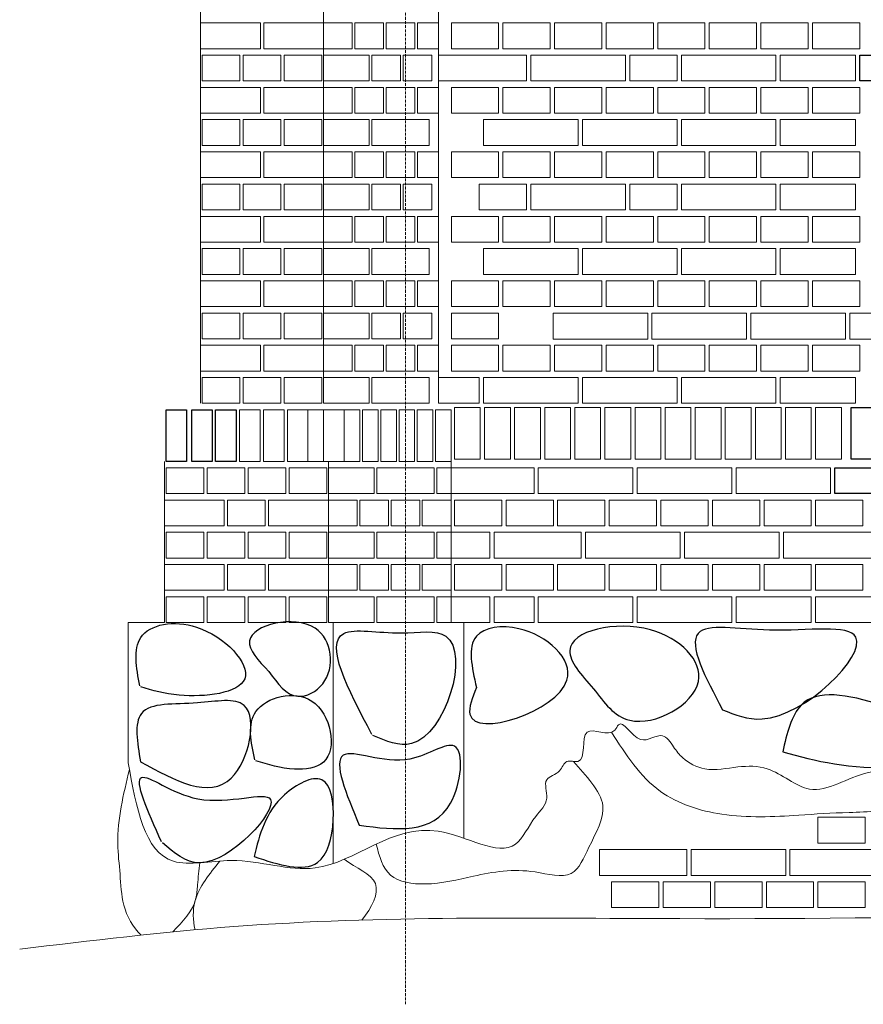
# Model space of a CAD drawing. Header units: millimetres. Extents: x -37887 to 94344, y -69777 to 116976.
# Tile 32 of 205: x 16084 to 18046, y -929 to 1362. Entities that reach past the tile are written whole.
import ezdxf

# ---------------------------------------------------------------- set-up
doc = ezdxf.new("R2010")
doc.units = ezdxf.units.MM
doc.linetypes.add('Linia siatki', pattern=[19.05, 12.7, -3.175, 0, -3.175])
for name, color, linetype, lineweight in [('01_inwentaryzacja', 8, 'Continuous', 9), ('02_odbudowa', 7, 'Continuous', 30), ('S-GRID', 1, 'Continuous', 9)]:
    doc.layers.add(name, color=color, linetype=linetype, lineweight=lineweight)

msp = doc.modelspace()

# ---------------------------------------------------------------- linework, layer by layer
at = {"layer": '01_inwentaryzacja'}
for p, q in [((17057.9, 469.4), (17057.9, 5479.4)), ((16504.6, 1687.6), (16504.6, 469.4)), ((16790.7, 1469.1), (16790.7, 469.4)), ((17087.6, 409.4), (17087.6, -40.6)), ((16420.5, 334.4), (16420.5, -40.6)), ((16802, 334.4), (16802, -40.6)), ((16336.4, -40.6), (16336.4, -367.2)), ((16420.5, -40.6), (16336.4, -40.6)), ((16813.3, -40.6), (16813.3, -601.3)), ((17117.2, -40.6), (17117.2, -542.8))]:
    msp.add_line(p, q, dxfattribs=at)
for points in [[(16504.6, 1294.4), (16643.7, 1294.4), (16643.7, 1354.4), (16504.6, 1354.4), (16504.6, 1294.4)], [(16651.6, 1294.4), (16790.7, 1294.4), (16790.7, 1354.4), (16651.6, 1354.4), (16651.6, 1294.4)], [(16857.5, 1294.4), (16790.7, 1294.4), (16790.7, 1354.4), (16857.5, 1354.4), (16857.5, 1294.4)], [(16930.3, 1294.4), (16863.5, 1294.4), (16863.5, 1354.4), (16930.3, 1354.4), (16930.3, 1294.4)], [(17003.1, 1294.4), (16936.3, 1294.4), (16936.3, 1354.4), (17003.1, 1354.4), (17003.1, 1294.4)], [(17057.9, 1294.4), (17009.2, 1294.4), (17009.2, 1354.4), (17057.9, 1354.4), (17057.9, 1294.4)], [(17197.9, 1354.4), (17197.9, 1294.4), (17087.9, 1294.4), (17087.9, 1354.4), (17197.9, 1354.4)], [(17317.9, 1354.4), (17317.9, 1294.4), (17207.9, 1294.4), (17207.9, 1354.4), (17317.9, 1354.4)], [(17437.9, 1354.4), (17437.9, 1294.4), (17327.9, 1294.4), (17327.9, 1354.4), (17437.9, 1354.4)], [(17557.9, 1354.4), (17557.9, 1294.4), (17447.9, 1294.4), (17447.9, 1354.4), (17557.9, 1354.4)], [(17677.9, 1354.4), (17677.9, 1294.4), (17567.9, 1294.4), (17567.9, 1354.4), (17677.9, 1354.4)], [(17797.9, 1354.4), (17797.9, 1294.4), (17687.9, 1294.4), (17687.9, 1354.4), (17797.9, 1354.4)], [(17917.9, 1354.4), (17917.9, 1294.4), (17807.9, 1294.4), (17807.9, 1354.4), (17917.9, 1354.4)], [(18037.9, 1354.4), (18037.9, 1294.4), (17927.9, 1294.4), (17927.9, 1354.4), (18037.9, 1354.4)], [(16596, 1219.4), (16596, 1279.4), (16508.5, 1279.4), (16508.5, 1219.4), (16596, 1219.4)], [(16691.4, 1219.4), (16691.4, 1279.4), (16603.9, 1279.4), (16603.9, 1219.4), (16691.4, 1219.4)], [(16786.8, 1219.4), (16786.8, 1279.4), (16699.3, 1279.4), (16699.3, 1219.4), (16786.8, 1219.4)], [(16790.7, 1219.4), (16790.7, 1279.4), (16896.9, 1279.4), (16896.9, 1219.4), (16790.7, 1219.4)], [(16969.7, 1219.4), (16903, 1219.4), (16903, 1279.4), (16969.7, 1279.4), (16969.7, 1219.4)], [(17042.5, 1219.4), (16975.8, 1219.4), (16975.8, 1279.4), (17042.5, 1279.4), (17042.5, 1219.4)], [(17262.9, 1279.4), (17262.9, 1219.4), (17057.9, 1219.4), (17057.9, 1279.4), (17262.9, 1279.4)], [(17492.9, 1279.4), (17492.9, 1219.4), (17272.9, 1219.4), (17272.9, 1279.4), (17492.9, 1279.4)], [(17612.9, 1279.4), (17612.9, 1219.4), (17502.9, 1219.4), (17502.9, 1279.4), (17612.9, 1279.4)], [(17842.9, 1279.4), (17842.9, 1219.4), (17622.9, 1219.4), (17622.9, 1279.4), (17842.9, 1279.4)], [(18027.9, 1219.4), (17852.9, 1219.4), (17852.9, 1279.4), (18027.9, 1279.4), (18027.9, 1219.4)], [(16504.6, 1144.4), (16643.7, 1144.4), (16643.7, 1204.4), (16504.6, 1204.4), (16504.6, 1144.4)], [(16651.6, 1144.4), (16790.7, 1144.4), (16790.7, 1204.4), (16651.6, 1204.4), (16651.6, 1144.4)], [(16857.5, 1144.4), (16790.7, 1144.4), (16790.7, 1204.4), (16857.5, 1204.4), (16857.5, 1144.4)], [(16930.3, 1144.4), (16863.5, 1144.4), (16863.5, 1204.4), (16930.3, 1204.4), (16930.3, 1144.4)], [(17003.1, 1144.4), (16936.3, 1144.4), (16936.3, 1204.4), (17003.1, 1204.4), (17003.1, 1144.4)], [(17057.9, 1144.4), (17009.2, 1144.4), (17009.2, 1204.4), (17057.9, 1204.4), (17057.9, 1144.4)], [(17197.9, 1204.4), (17197.9, 1144.4), (17087.9, 1144.4), (17087.9, 1204.4), (17197.9, 1204.4)], [(17317.9, 1204.4), (17317.9, 1144.4), (17207.9, 1144.4), (17207.9, 1204.4), (17317.9, 1204.4)], [(17437.9, 1204.4), (17437.9, 1144.4), (17327.9, 1144.4), (17327.9, 1204.4), (17437.9, 1204.4)], [(17557.9, 1204.4), (17557.9, 1144.4), (17447.9, 1144.4), (17447.9, 1204.4), (17557.9, 1204.4)], [(17677.9, 1204.4), (17677.9, 1144.4), (17567.9, 1144.4), (17567.9, 1204.4), (17677.9, 1204.4)], [(17797.9, 1204.4), (17797.9, 1144.4), (17687.9, 1144.4), (17687.9, 1204.4), (17797.9, 1204.4)], [(17917.9, 1204.4), (17917.9, 1144.4), (17807.9, 1144.4), (17807.9, 1204.4), (17917.9, 1204.4)], [(18037.9, 1204.4), (18037.9, 1144.4), (17927.9, 1144.4), (17927.9, 1204.4), (18037.9, 1204.4)], [(16596, 1069.4), (16596, 1129.4), (16508.5, 1129.4), (16508.5, 1069.4), (16596, 1069.4)], [(16691.4, 1069.4), (16691.4, 1129.4), (16603.9, 1129.4), (16603.9, 1069.4), (16691.4, 1069.4)], [(16786.8, 1069.4), (16786.8, 1129.4), (16699.3, 1129.4), (16699.3, 1069.4), (16786.8, 1069.4)], [(16790.7, 1069.4), (16790.7, 1129.4), (16896.9, 1129.4), (16896.9, 1069.4), (16790.7, 1069.4)], [(16903, 1069.4), (16903, 1129.4), (17036.5, 1129.4), (17036.5, 1069.4), (16903, 1069.4)], [(17382.9, 1129.4), (17382.9, 1069.4), (17162.9, 1069.4), (17162.9, 1129.4), (17382.9, 1129.4)], [(17612.9, 1129.4), (17612.9, 1069.4), (17392.9, 1069.4), (17392.9, 1129.4), (17612.9, 1129.4)], [(17842.9, 1129.4), (17842.9, 1069.4), (17622.9, 1069.4), (17622.9, 1129.4), (17842.9, 1129.4)], [(18027.9, 1069.4), (17852.9, 1069.4), (17852.9, 1129.4), (18027.9, 1129.4), (18027.9, 1069.4)], [(16504.6, 994.4), (16643.7, 994.4), (16643.7, 1054.4), (16504.6, 1054.4), (16504.6, 994.4)], [(16651.6, 994.4), (16790.7, 994.4), (16790.7, 1054.4), (16651.6, 1054.4), (16651.6, 994.4)], [(16857.5, 994.4), (16790.7, 994.4), (16790.7, 1054.4), (16857.5, 1054.4), (16857.5, 994.4)], [(16930.3, 994.4), (16863.5, 994.4), (16863.5, 1054.4), (16930.3, 1054.4), (16930.3, 994.4)], [(17003.1, 994.4), (16936.3, 994.4), (16936.3, 1054.4), (17003.1, 1054.4), (17003.1, 994.4)], [(17057.9, 994.4), (17009.2, 994.4), (17009.2, 1054.4), (17057.9, 1054.4), (17057.9, 994.4)], [(17197.9, 1054.4), (17197.9, 994.4), (17087.9, 994.4), (17087.9, 1054.4), (17197.9, 1054.4)], [(17317.9, 1054.4), (17317.9, 994.4), (17207.9, 994.4), (17207.9, 1054.4), (17317.9, 1054.4)], [(17437.9, 1054.4), (17437.9, 994.4), (17327.9, 994.4), (17327.9, 1054.4), (17437.9, 1054.4)], [(17557.9, 1054.4), (17557.9, 994.4), (17447.9, 994.4), (17447.9, 1054.4), (17557.9, 1054.4)], [(17677.9, 1054.4), (17677.9, 994.4), (17567.9, 994.4), (17567.9, 1054.4), (17677.9, 1054.4)], [(17797.9, 1054.4), (17797.9, 994.4), (17687.9, 994.4), (17687.9, 1054.4), (17797.9, 1054.4)], [(17917.9, 1054.4), (17917.9, 994.4), (17807.9, 994.4), (17807.9, 1054.4), (17917.9, 1054.4)], [(18037.9, 1054.4), (18037.9, 994.4), (17927.9, 994.4), (17927.9, 1054.4), (18037.9, 1054.4)], [(16596, 919.4), (16596, 979.4), (16508.5, 979.4), (16508.5, 919.4), (16596, 919.4)], [(16691.4, 919.4), (16691.4, 979.4), (16603.9, 979.4), (16603.9, 919.4), (16691.4, 919.4)], [(16786.8, 919.4), (16786.8, 979.4), (16699.3, 979.4), (16699.3, 919.4), (16786.8, 919.4)], [(16790.7, 919.4), (16790.7, 979.4), (16896.9, 979.4), (16896.9, 919.4), (16790.7, 919.4)], [(16969.7, 919.4), (16903, 919.4), (16903, 979.4), (16969.7, 979.4), (16969.7, 919.4)], [(17042.5, 919.4), (16975.8, 919.4), (16975.8, 979.4), (17042.5, 979.4), (17042.5, 919.4)], [(17262.9, 979.4), (17262.9, 919.4), (17152.9, 919.4), (17152.9, 979.4), (17262.9, 979.4)], [(17492.9, 979.4), (17492.9, 919.4), (17272.9, 919.4), (17272.9, 979.4), (17492.9, 979.4)], [(17612.9, 979.4), (17612.9, 919.4), (17502.9, 919.4), (17502.9, 979.4), (17612.9, 979.4)], [(17842.9, 979.4), (17842.9, 919.4), (17622.9, 919.4), (17622.9, 979.4), (17842.9, 979.4)], [(18027.9, 919.4), (17852.9, 919.4), (17852.9, 979.4), (18027.9, 979.4), (18027.9, 919.4)], [(16504.6, 844.4), (16643.7, 844.4), (16643.7, 904.4), (16504.6, 904.4), (16504.6, 844.4)], [(16651.6, 844.4), (16790.7, 844.4), (16790.7, 904.4), (16651.6, 904.4), (16651.6, 844.4)], [(16857.5, 844.4), (16790.7, 844.4), (16790.7, 904.4), (16857.5, 904.4), (16857.5, 844.4)], [(16930.3, 844.4), (16863.5, 844.4), (16863.5, 904.4), (16930.3, 904.4), (16930.3, 844.4)], [(17003.1, 844.4), (16936.3, 844.4), (16936.3, 904.4), (17003.1, 904.4), (17003.1, 844.4)], [(17057.9, 844.4), (17009.2, 844.4), (17009.2, 904.4), (17057.9, 904.4), (17057.9, 844.4)], [(17197.9, 904.4), (17197.9, 844.4), (17087.9, 844.4), (17087.9, 904.4), (17197.9, 904.4)], [(17317.9, 904.4), (17317.9, 844.4), (17207.9, 844.4), (17207.9, 904.4), (17317.9, 904.4)], [(17437.9, 904.4), (17437.9, 844.4), (17327.9, 844.4), (17327.9, 904.4), (17437.9, 904.4)], [(17557.9, 904.4), (17557.9, 844.4), (17447.9, 844.4), (17447.9, 904.4), (17557.9, 904.4)], [(17677.9, 904.4), (17677.9, 844.4), (17567.9, 844.4), (17567.9, 904.4), (17677.9, 904.4)], [(17797.9, 904.4), (17797.9, 844.4), (17687.9, 844.4), (17687.9, 904.4), (17797.9, 904.4)], [(17917.9, 904.4), (17917.9, 844.4), (17807.9, 844.4), (17807.9, 904.4), (17917.9, 904.4)], [(18037.9, 904.4), (18037.9, 844.4), (17927.9, 844.4), (17927.9, 904.4), (18037.9, 904.4)], [(16596, 769.4), (16596, 829.4), (16508.5, 829.4), (16508.5, 769.4), (16596, 769.4)], [(16691.4, 769.4), (16691.4, 829.4), (16603.9, 829.4), (16603.9, 769.4), (16691.4, 769.4)], [(16786.8, 769.4), (16786.8, 829.4), (16699.3, 829.4), (16699.3, 769.4), (16786.8, 769.4)], [(16790.7, 769.4), (16790.7, 829.4), (16896.9, 829.4), (16896.9, 769.4), (16790.7, 769.4)], [(16903, 769.4), (16903, 829.4), (17036.5, 829.4), (17036.5, 769.4), (16903, 769.4)], [(17382.9, 829.4), (17382.9, 769.4), (17162.9, 769.4), (17162.9, 829.4), (17382.9, 829.4)], [(17612.9, 829.4), (17612.9, 769.4), (17392.9, 769.4), (17392.9, 829.4), (17612.9, 829.4)], [(17842.9, 829.4), (17842.9, 769.4), (17622.9, 769.4), (17622.9, 829.4), (17842.9, 829.4)], [(18027.9, 769.4), (17852.9, 769.4), (17852.9, 829.4), (18027.9, 829.4), (18027.9, 769.4)], [(16504.6, 694.4), (16643.7, 694.4), (16643.7, 754.4), (16504.6, 754.4), (16504.6, 694.4)], [(16651.6, 694.4), (16790.7, 694.4), (16790.7, 754.4), (16651.6, 754.4), (16651.6, 694.4)], [(16857.5, 694.4), (16790.7, 694.4), (16790.7, 754.4), (16857.5, 754.4), (16857.5, 694.4)], [(16930.3, 694.4), (16863.5, 694.4), (16863.5, 754.4), (16930.3, 754.4), (16930.3, 694.4)], [(17003.1, 694.4), (16936.3, 694.4), (16936.3, 754.4), (17003.1, 754.4), (17003.1, 694.4)], [(17057.9, 694.4), (17009.2, 694.4), (17009.2, 754.4), (17057.9, 754.4), (17057.9, 694.4)], [(17197.9, 754.4), (17197.9, 694.4), (17087.9, 694.4), (17087.9, 754.4), (17197.9, 754.4)], [(17317.9, 754.4), (17317.9, 694.4), (17207.9, 694.4), (17207.9, 754.4), (17317.9, 754.4)], [(17437.9, 754.4), (17437.9, 694.4), (17327.9, 694.4), (17327.9, 754.4), (17437.9, 754.4)], [(17557.9, 754.4), (17557.9, 694.4), (17447.9, 694.4), (17447.9, 754.4), (17557.9, 754.4)], [(17677.9, 754.4), (17677.9, 694.4), (17567.9, 694.4), (17567.9, 754.4), (17677.9, 754.4)], [(17797.9, 754.4), (17797.9, 694.4), (17687.9, 694.4), (17687.9, 754.4), (17797.9, 754.4)], [(17917.9, 754.4), (17917.9, 694.4), (17807.9, 694.4), (17807.9, 754.4), (17917.9, 754.4)], [(18037.9, 754.4), (18037.9, 694.4), (17927.9, 694.4), (17927.9, 754.4), (18037.9, 754.4)], [(16596, 619.4), (16596, 679.4), (16508.5, 679.4), (16508.5, 619.4), (16596, 619.4)], [(16691.4, 619.4), (16691.4, 679.4), (16603.9, 679.4), (16603.9, 619.4), (16691.4, 619.4)], [(16786.8, 619.4), (16786.8, 679.4), (16699.3, 679.4), (16699.3, 619.4), (16786.8, 619.4)], [(16790.7, 619.4), (16790.7, 679.4), (16896.9, 679.4), (16896.9, 619.4), (16790.7, 619.4)], [(16969.7, 619.4), (16903, 619.4), (16903, 679.4), (16969.7, 679.4), (16969.7, 619.4)], [(17042.5, 619.4), (16975.8, 619.4), (16975.8, 679.4), (17042.5, 679.4), (17042.5, 619.4)], [(17197.9, 679.1), (17197.9, 619.1), (17087.9, 619.1), (17087.9, 679.1), (17197.9, 679.1)], [(17544.6, 678.8), (17544.6, 618.8), (17324.6, 618.8), (17324.6, 678.8), (17544.6, 678.8)], [(17774.6, 678.8), (17774.6, 618.8), (17554.6, 618.8), (17554.6, 678.8), (17774.6, 678.8)], [(18004.6, 678.8), (18004.6, 618.8), (17784.6, 618.8), (17784.6, 678.8), (18004.6, 678.8)], [(18189.6, 618.8), (18014.6, 618.8), (18014.6, 678.8), (18189.6, 678.8), (18189.6, 618.8)], [(16504.6, 544.4), (16643.7, 544.4), (16643.7, 604.4), (16504.6, 604.4), (16504.6, 544.4)], [(16651.6, 544.4), (16790.7, 544.4), (16790.7, 604.4), (16651.6, 604.4), (16651.6, 544.4)], [(16857.5, 544.4), (16790.7, 544.4), (16790.7, 604.4), (16857.5, 604.4), (16857.5, 544.4)], [(16930.3, 544.4), (16863.5, 544.4), (16863.5, 604.4), (16930.3, 604.4), (16930.3, 544.4)], [(17003.1, 544.4), (16936.3, 544.4), (16936.3, 604.4), (17003.1, 604.4), (17003.1, 544.4)], [(17057.9, 544.4), (17009.2, 544.4), (17009.2, 604.4), (17057.9, 604.4), (17057.9, 544.4)], [(17197.9, 604.4), (17197.9, 544.4), (17087.9, 544.4), (17087.9, 604.4), (17197.9, 604.4)], [(17317.9, 604.4), (17317.9, 544.4), (17207.9, 544.4), (17207.9, 604.4), (17317.9, 604.4)], [(17437.9, 604.4), (17437.9, 544.4), (17327.9, 544.4), (17327.9, 604.4), (17437.9, 604.4)], [(17557.9, 604.4), (17557.9, 544.4), (17447.9, 544.4), (17447.9, 604.4), (17557.9, 604.4)], [(17677.9, 604.4), (17677.9, 544.4), (17567.9, 544.4), (17567.9, 604.4), (17677.9, 604.4)], [(17797.9, 604.4), (17797.9, 544.4), (17687.9, 544.4), (17687.9, 604.4), (17797.9, 604.4)], [(17917.9, 604.4), (17917.9, 544.4), (17807.9, 544.4), (17807.9, 604.4), (17917.9, 604.4)], [(18037.9, 604.4), (18037.9, 544.4), (17927.9, 544.4), (17927.9, 604.4), (18037.9, 604.4)], [(16596, 469.4), (16596, 529.4), (16508.5, 529.4), (16508.5, 469.4), (16596, 469.4)], [(16691.4, 469.4), (16691.4, 529.4), (16603.9, 529.4), (16603.9, 469.4), (16691.4, 469.4)], [(16786.8, 469.4), (16786.8, 529.4), (16699.3, 529.4), (16699.3, 469.4), (16786.8, 469.4)], [(16790.7, 469.4), (16790.7, 529.4), (16896.9, 529.4), (16896.9, 469.4), (16790.7, 469.4)], [(16903, 469.4), (16903, 529.4), (17036.5, 529.4), (17036.5, 469.4), (16903, 469.4)], [(17152.9, 529.4), (17152.9, 469.4), (17057.9, 469.4), (17057.9, 529.4), (17152.9, 529.4)], [(17382.9, 529.4), (17382.9, 469.4), (17162.9, 469.4), (17162.9, 529.4), (17382.9, 529.4)], [(17612.9, 529.4), (17612.9, 469.4), (17392.9, 469.4), (17392.9, 529.4), (17612.9, 529.4)], [(17842.9, 529.4), (17842.9, 469.4), (17622.9, 469.4), (17622.9, 529.4), (17842.9, 529.4)], [(18027.9, 469.4), (17852.9, 469.4), (17852.9, 529.4), (18027.9, 529.4), (18027.9, 469.4)], [(17155.2, 339.4), (17155.2, 459.4), (17095.2, 459.4), (17095.2, 339.4), (17155.2, 339.4)], [(17225.2, 339.4), (17225.2, 459.4), (17165.2, 459.4), (17165.2, 339.4), (17225.2, 339.4)], [(17295.2, 339.4), (17295.2, 459.4), (17235.2, 459.4), (17235.2, 339.4), (17295.2, 339.4)], [(17365.2, 339.4), (17365.2, 459.4), (17305.2, 459.4), (17305.2, 339.4), (17365.2, 339.4)], [(17435.2, 339.4), (17435.2, 459.4), (17375.2, 459.4), (17375.2, 339.4), (17435.2, 339.4)], [(17505.2, 339.4), (17505.2, 459.4), (17445.2, 459.4), (17445.2, 339.4), (17505.2, 339.4)], [(17575.2, 339.4), (17575.2, 459.4), (17515.2, 459.4), (17515.2, 339.4), (17575.2, 339.4)], [(17645.2, 339.4), (17645.2, 459.4), (17585.2, 459.4), (17585.2, 339.4), (17645.2, 339.4)], [(17715.2, 339.4), (17715.2, 459.4), (17655.2, 459.4), (17655.2, 339.4), (17715.2, 339.4)], [(17715.2, 339.4), (17715.2, 459.4), (17655.2, 459.4), (17655.2, 339.4), (17715.2, 339.4)], [(17785.2, 339.4), (17785.2, 459.4), (17725.2, 459.4), (17725.2, 339.4), (17785.2, 339.4)], [(17855.2, 339.4), (17855.2, 459.4), (17795.2, 459.4), (17795.2, 339.4), (17855.2, 339.4)], [(17925.2, 339.4), (17925.2, 459.4), (17865.2, 459.4), (17865.2, 339.4), (17925.2, 339.4)], [(17995.2, 339.4), (17995.2, 459.4), (17935.2, 459.4), (17935.2, 339.4), (17995.2, 339.4)], [(16511.9, 259.4), (16511.9, 319.4), (16424.4, 319.4), (16424.4, 259.4), (16511.9, 259.4)], [(16607.3, 259.4), (16607.3, 319.4), (16519.8, 319.4), (16519.8, 259.4), (16607.3, 259.4)], [(16702.7, 259.4), (16702.7, 319.4), (16615.2, 319.4), (16615.2, 259.4), (16702.7, 259.4)], [(16798, 259.4), (16798, 319.4), (16710.6, 319.4), (16710.6, 259.4), (16798, 259.4)], [(16802, 259.4), (16802, 319.4), (16908.2, 319.4), (16908.2, 259.4), (16802, 259.4)], [(16914.3, 259.4), (16914.3, 319.4), (17047.7, 319.4), (17047.7, 259.4), (16914.3, 259.4)], [(17053.8, 259.4), (17053.8, 319.4), (17087.6, 319.4), (17087.6, 259.4), (17053.8, 259.4)], [(17280.2, 319.4), (17280.2, 259.4), (17087.6, 259.4), (17087.6, 319.4), (17280.2, 319.4)], [(17510.2, 319.4), (17510.2, 259.4), (17290.2, 259.4), (17290.2, 319.4), (17510.2, 319.4)], [(17740.2, 319.4), (17740.2, 259.4), (17520.2, 259.4), (17520.2, 319.4), (17740.2, 319.4)], [(17970.2, 319.4), (17970.2, 259.4), (17750.2, 259.4), (17750.2, 319.4), (17970.2, 319.4)], [(16420.5, 184.4), (16559.6, 184.4), (16559.6, 244.4), (16420.5, 244.4), (16420.5, 184.4)], [(16655, 184.4), (16655, 244.4), (16567.5, 244.4), (16567.5, 184.4), (16655, 184.4)], [(16662.9, 184.4), (16802, 184.4), (16802, 244.4), (16662.9, 244.4), (16662.9, 184.4)], [(16868.8, 184.4), (16802, 184.4), (16802, 244.4), (16868.8, 244.4), (16868.8, 184.4)], [(16941.6, 184.4), (16874.8, 184.4), (16874.8, 244.4), (16941.6, 244.4), (16941.6, 184.4)], [(17014.4, 184.4), (16947.6, 184.4), (16947.6, 244.4), (17014.4, 244.4), (17014.4, 184.4)], [(17087.6, 184.4), (17020.4, 184.4), (17020.4, 244.4), (17087.6, 244.4), (17087.6, 184.4)], [(17205.2, 244.4), (17205.2, 184.4), (17095.2, 184.4), (17095.2, 244.4), (17205.2, 244.4)], [(17325.2, 244.4), (17325.2, 184.4), (17215.2, 184.4), (17215.2, 244.4), (17325.2, 244.4)], [(17445.2, 244.4), (17445.2, 184.4), (17335.2, 184.4), (17335.2, 244.4), (17445.2, 244.4)], [(17565.2, 244.4), (17565.2, 184.4), (17455.2, 184.4), (17455.2, 244.4), (17565.2, 244.4)], [(17685.2, 244.4), (17685.2, 184.4), (17575.2, 184.4), (17575.2, 244.4), (17685.2, 244.4)], [(17805.2, 244.4), (17805.2, 184.4), (17695.2, 184.4), (17695.2, 244.4), (17805.2, 244.4)], [(17925.2, 244.4), (17925.2, 184.4), (17815.2, 184.4), (17815.2, 244.4), (17925.2, 244.4)], [(18045.2, 244.4), (18045.2, 184.4), (17935.2, 184.4), (17935.2, 244.4), (18045.2, 244.4)], [(16511.9, 109.4), (16511.9, 169.4), (16424.4, 169.4), (16424.4, 109.4), (16511.9, 109.4)], [(16607.3, 109.4), (16607.3, 169.4), (16519.8, 169.4), (16519.8, 109.4), (16607.3, 109.4)], [(16702.7, 109.4), (16702.7, 169.4), (16615.2, 169.4), (16615.2, 109.4), (16702.7, 109.4)], [(16798, 109.4), (16798, 169.4), (16710.6, 169.4), (16710.6, 109.4), (16798, 109.4)], [(16802, 109.4), (16802, 169.4), (16908.2, 169.4), (16908.2, 109.4), (16802, 109.4)], [(16914.3, 109.4), (16914.3, 169.4), (17047.7, 169.4), (17047.7, 109.4), (16914.3, 109.4)], [(17053.8, 109.4), (17053.8, 169.4), (17087.6, 169.4), (17087.6, 109.4), (17053.8, 109.4)], [(17177.6, 169.4), (17177.6, 109.4), (17087.6, 109.4), (17087.6, 169.4), (17177.6, 169.4)], [(17390.2, 169.4), (17390.2, 109.4), (17187.6, 109.4), (17187.6, 169.4), (17390.2, 169.4)], [(17620.2, 169.4), (17620.2, 109.4), (17400.2, 109.4), (17400.2, 169.4), (17620.2, 169.4)], [(17850.2, 169.4), (17850.2, 109.4), (17630.2, 109.4), (17630.2, 169.4), (17850.2, 169.4)], [(18080.2, 169.4), (18080.2, 109.4), (17860.2, 109.4), (17860.2, 169.4), (18080.2, 169.4)], [(16420.5, 34.4), (16559.6, 34.4), (16559.6, 94.4), (16420.5, 94.4), (16420.5, 34.4)], [(16655, 34.4), (16655, 94.4), (16567.5, 94.4), (16567.5, 34.4), (16655, 34.4)], [(16662.9, 34.4), (16802, 34.4), (16802, 94.4), (16662.9, 94.4), (16662.9, 34.4)], [(16868.8, 34.4), (16802, 34.4), (16802, 94.4), (16868.8, 94.4), (16868.8, 34.4)], [(16941.6, 34.4), (16874.8, 34.4), (16874.8, 94.4), (16941.6, 94.4), (16941.6, 34.4)], [(17014.4, 34.4), (16947.6, 34.4), (16947.6, 94.4), (17014.4, 94.4), (17014.4, 34.4)], [(17087.6, 34.4), (17020.4, 34.4), (17020.4, 94.4), (17087.6, 94.4), (17087.6, 34.4)], [(17205.2, 94.4), (17205.2, 34.4), (17095.2, 34.4), (17095.2, 94.4), (17205.2, 94.4)], [(17325.2, 94.4), (17325.2, 34.4), (17215.2, 34.4), (17215.2, 94.4), (17325.2, 94.4)], [(17445.2, 94.4), (17445.2, 34.4), (17335.2, 34.4), (17335.2, 94.4), (17445.2, 94.4)], [(17565.2, 94.4), (17565.2, 34.4), (17455.2, 34.4), (17455.2, 94.4), (17565.2, 94.4)], [(17685.2, 94.4), (17685.2, 34.4), (17575.2, 34.4), (17575.2, 94.4), (17685.2, 94.4)], [(17805.2, 94.4), (17805.2, 34.4), (17695.2, 34.4), (17695.2, 94.4), (17805.2, 94.4)], [(17925.2, 94.4), (17925.2, 34.4), (17815.2, 34.4), (17815.2, 94.4), (17925.2, 94.4)], [(18045.2, 94.4), (18045.2, 34.4), (17935.2, 34.4), (17935.2, 94.4), (18045.2, 94.4)], [(16511.9, -40.6), (16511.9, 19.4), (16424.4, 19.4), (16424.4, -40.6), (16511.9, -40.6)], [(16607.3, -40.6), (16607.3, 19.4), (16519.8, 19.4), (16519.8, -40.6), (16607.3, -40.6)], [(16702.7, -40.6), (16702.7, 19.4), (16615.2, 19.4), (16615.2, -40.6), (16702.7, -40.6)], [(16798, -40.6), (16798, 19.4), (16710.6, 19.4), (16710.6, -40.6), (16798, -40.6)], [(16802, -40.6), (16802, 19.4), (16908.2, 19.4), (16908.2, -40.6), (16802, -40.6)], [(16914.3, -40.6), (16914.3, 19.4), (17047.7, 19.4), (17047.7, -40.6), (16914.3, -40.6)], [(17053.8, -40.6), (17053.8, 19.4), (17087.6, 19.4), (17087.6, -40.6), (17053.8, -40.6)], [(17177.6, 19.4), (17177.6, -40.6), (17087.6, -40.6), (17087.6, 19.4), (17177.6, 19.4)], [(17280.2, 19.4), (17280.2, -40.6), (17187.6, -40.6), (17187.6, 19.4), (17280.2, 19.4)], [(17510.2, 19.4), (17510.2, -40.6), (17290.2, -40.6), (17290.2, 19.4), (17510.2, 19.4)], [(17740.2, 19.4), (17740.2, -40.6), (17520.2, -40.6), (17520.2, 19.4), (17740.2, 19.4)], [(17925.2, -40.6), (17750.2, -40.6), (17750.2, 19.4), (17925.2, 19.4), (17925.2, -40.6)], [(18110.2, -40.6), (17935.2, -40.6), (17935.2, 19.4), (18110.2, 19.4), (18110.2, -40.6)], [(18050.6, -493.8), (18050.6, -553.8), (17940.6, -553.8), (17940.6, -493.8), (18050.6, -493.8)], [(17635.6, -568.8), (17635.6, -628.8), (17432.9, -628.8), (17432.9, -568.8), (17635.6, -568.8)], [(17865.6, -568.8), (17865.6, -628.8), (17645.6, -628.8), (17645.6, -568.8), (17865.6, -568.8)], [(18095.6, -568.8), (18095.6, -628.8), (17875.6, -628.8), (17875.6, -568.8), (18095.6, -568.8)], [(17570.6, -643.8), (17570.6, -703.8), (17460.6, -703.8), (17460.6, -643.8), (17570.6, -643.8)], [(17690.6, -643.8), (17690.6, -703.8), (17580.6, -703.8), (17580.6, -643.8), (17690.6, -643.8)], [(17810.6, -643.8), (17810.6, -703.8), (17700.6, -703.8), (17700.6, -643.8), (17810.6, -643.8)], [(17930.6, -643.8), (17930.6, -703.8), (17820.6, -703.8), (17820.6, -643.8), (17930.6, -643.8)], [(18050.6, -643.8), (18050.6, -703.8), (17940.6, -703.8), (17940.6, -643.8), (18050.6, -643.8)]]:
    msp.add_lwpolyline(points, dxfattribs=at)
for points in [[(16484.1, 454.4), (16531.8, 454.4), (16531.8, 334.4), (16484.1, 334.4)], [(16539.7, 454.4), (16587.4, 454.4), (16587.4, 334.4), (16539.7, 334.4)], [(16595.3, 454.4), (16643, 454.4), (16643, 334.4), (16595.3, 334.4)], [(16651, 454.4), (16698.7, 454.4), (16698.7, 334.4), (16651, 334.4)], [(16706.6, 454.4), (16754.3, 454.4), (16754.3, 334.4), (16706.6, 334.4)], [(16790.7, 454.4), (16754.3, 454.4), (16754.3, 334.4), (16790.7, 334.4)], [(16790.7, 454.4), (16838.4, 454.4), (16838.4, 334.4), (16790.7, 334.4)], [(16838.4, 454.4), (16874.8, 454.4), (16874.8, 334.4), (16838.4, 334.4)], [(16881.3, 454.4), (16917.7, 454.4), (16917.7, 334.4), (16881.3, 334.4)], [(16923.7, 454.4), (16960.1, 454.4), (16960.1, 334.4), (16923.7, 334.4)], [(16966.2, 454.4), (17002.6, 454.4), (17002.6, 334.4), (16966.2, 334.4)], [(17008.7, 454.4), (17045.1, 454.4), (17045.1, 334.4), (17008.7, 334.4)], [(17051.2, 454.4), (17087.6, 454.4), (17087.6, 334.4), (17051.2, 334.4)]]:
    msp.add_lwpolyline(points, close=True, dxfattribs=at)
msp.add_spline([(16336.4, -367.2), (16441.6, -596), (16575.6, -594.3), (16771.2, -611.6), (17057.6, -526.2), (17237.1, -556.1), (17284.1, -492), (17309.8, -449.3), (17309.8, -406.6), (17339.7, -385.3), (17356.8, -363.9), (17382.5, -363.9), (17403.8, -295.6), (17468, -291.3), (17476.5, -278.5), (17527.8, -312.7), (17579.1, -304.1), (17604.8, -329.7), (17626.1, -355.4), (17677.4, -381), (17754.4, -376.7), (17822.8, -381), (17921.1, -428), (18057.9, -389.5), (18143.4, -398.1), (18216.1, -453.6), (18288.7, -440.8), (18297.3, -372.5), (18369.9, -368.2), (18425.5, -325.5), (18455.4, -376.7), (18545.2, -376.7), (18647.8, -351.1), (18711.9, -385.3), (18754.7, -385.3), (18793.2, -385.3), (18840.2, -342.6), (18874.4, -312.7), (18955.6, -363.9), (19019.7, -389.5), (19071, -393.8), (19122.3, -381), (19173.6, -338.3), (19258.1, -341.2), (19349.2, -375.8), (19486.5, -370.4), (19516.2, -397.3), (19564.6, -397.3), (19578.1, -413.4), (19602.3, -461.8), (19693.9, -467.2), (19758.5, -413.4), (19761.2, -367.7), (19823.2, -359.6), (19879.7, -330), (19925.5, -373.1), (19976.7, -348.9), (20030.5, -330), (20060.1, -351.5), (20122.1, -330), (20179.1, -311), (20303.8, -266.7), (20384.2, -283.3), (20518.9, -266.7), (20654.6, -183.6), (20909.4, -109.2)], degree=3, dxfattribs=at)
for points, knots in [([(17460.6, -296), (17493.8, -347.7), (17555.2, -443.4), (17725.9, -498.3), (17876.8, -490.5), (18013.3, -480.8), (18125.7, -481.6), (18163, -437.1), (18172.8, -422.6)], [0, 0, 0, 0, 178.499158, 330.730965, 509.581918, 626.85214, 754.732141, 807.005988, 807.005988, 807.005988, 807.005988]), ([(16913.2, -556.2), (16920.5, -584.1), (16935.6, -641.1), (17040.8, -655.1), (17148.5, -626.8), (17257.9, -608.5), (17373.7, -644.2), (17410.6, -552.1), (17467, -458.2), (17399.1, -397), (17372.2, -363.8)], [0, 0, 0, 0, 79.465648, 162.026842, 276.395336, 420.157889, 504.297772, 577.858102, 679.070891, 803.07721, 803.07721, 803.07721, 803.07721]), ([(16339.2, -382.9), (16325.1, -440.3), (16305.4, -520.9), (16318.3, -626.7), (16320.9, -701.4), (16346.9, -749.8), (16366.8, -767.8)], [0, 0, 0, 0, 174.760393, 245.56151, 318.020357, 398.671043, 398.671043, 398.671043, 398.671043]), ([(16549.3, -595.5), (16526.1, -625.2), (16485.5, -672), (16486.5, -733.1), (16491.7, -755.5)], [128.615762, 128.615762, 128.615762, 128.615762, 239.099169, 304.572408, 304.572408, 304.572408, 304.572408]), ([(16879.7, -732.8), (16902.9, -703.9), (16937.7, -637.7), (16866.2, -612.4), (16838.7, -591.4)], [788.310492, 788.310492, 788.310492, 788.310492, 882.104621, 976.32615, 976.32615, 976.32615, 976.32615]), ([(16439.8, -760.3), (16463.1, -736.3), (16494.1, -704.4), (16497.7, -644.2), (16500.9, -616.7), (16502.8, -599.5)], [0, 0, 0, 0, 94.88213, 126.02845, 177.814336, 177.814336, 177.814336, 177.814336]), ([(16083.9, -800.7), (16249.8, -780.6), (16760.3, -718.7), (18507.4, -753.4), (20331.1, -643.8), (21729.1, -728.3), (21943.1, -753.4)], [0, 0, 0, 0, 500.184389, 1538.639825, 5251.800026, 5865.08768, 5865.08768, 5865.08768, 5865.08768])]:
    msp.add_open_spline(points, degree=3, knots=knots, dxfattribs=at)
at = {"layer": '02_odbudowa'}
for points in [[(18147.9, 1219.4), (18037.9, 1219.4), (18037.9, 1279.4), (18147.9, 1279.4)], [(18077.9, 339.4), (18017.9, 339.4), (18017.9, 459.4), (18077.9, 459.4)], [(16472.1, 334.4), (16424.4, 334.4), (16424.4, 454.4), (16472.1, 454.4)], [(16531.8, 334.4), (16484.1, 334.4), (16484.1, 454.4), (16531.8, 454.4)], [(16587.4, 334.4), (16539.7, 334.4), (16539.7, 454.4), (16587.4, 454.4)], [(18090.2, 259.4), (17980.2, 259.4), (17980.2, 319.4), (18090.2, 319.4)]]:
    msp.add_lwpolyline(points, close=True, dxfattribs=at)
for points in [[(16663.5, -154.7), (16618.5, -83.4), (16770.9, -53.8), (16788.9, -182.9), (16730.7, -212.3), (16663.5, -154.7)], [(16363, -188.2), (16365.4, -75.8), (16495.3, -51.3), (16607.2, -171.5), (16455.1, -209.7), (16365.4, -190.6)], [(17146.4, -191.9), (17146.4, -72.6), (17245, -54.9), (17356.8, -175.1), (17130.9, -254.1), (17146.4, -191.9)], [(17418.6, -194.6), (17363.3, -105.8), (17551, -57.7), (17662.8, -177.9), (17502.9, -268), (17418.6, -194.6)], [(17718.6, -243.5), (17662.2, -65.8), (17827.8, -58.3), (18029, -74.5), (17810.8, -265), (17718.6, -243.5)], [(16902.9, -300.9), (16837.7, -66.1), (16970.8, -64.8), (17075.3, -72.3), (16995, -322.4), (16905.2, -303.3)], [(16631, -360.1), (16633.4, -247.7), (16763.4, -223.2), (16790.7, -365.5), (16723.2, -381.6), (16633.4, -362.5)], [(17858.6, -341.7), (17901.5, -232.6), (18089.5, -233.1), (18276.5, -338.6), (18124.5, -376.9), (17858.6, -341.7)], [(16364.8, -364.6), (16367.2, -252.2), (16497.2, -227.7), (16605.9, -233.5), (16576, -402.5), (16364.8, -364.6)], [(16873.8, -512.4), (16836.5, -349.5), (16991.7, -358.3), (17095.2, -328.4), (17086, -460.8), (16873.8, -512.4)], [(16413.8, -550.9), (16367.3, -401), (16498.3, -450.7), (16666.9, -452.1), (16502.8, -599.5), (16416.2, -553.3)], [(16629.3, -585.3), (16700, -441.4), (16786.7, -406.5), (16813.3, -499.7), (16776.9, -598.7), (16629.3, -585.3)]]:
    msp.add_spline(points, degree=3, dxfattribs=at)
at = {"layer": 'S-GRID', "linetype": 'Linia siatki', "ltscale": 0.5}
msp.add_line((16981.2, -928.9), (16981.2, 8461), dxfattribs=at)

doc.saveas('drawing.dxf')
